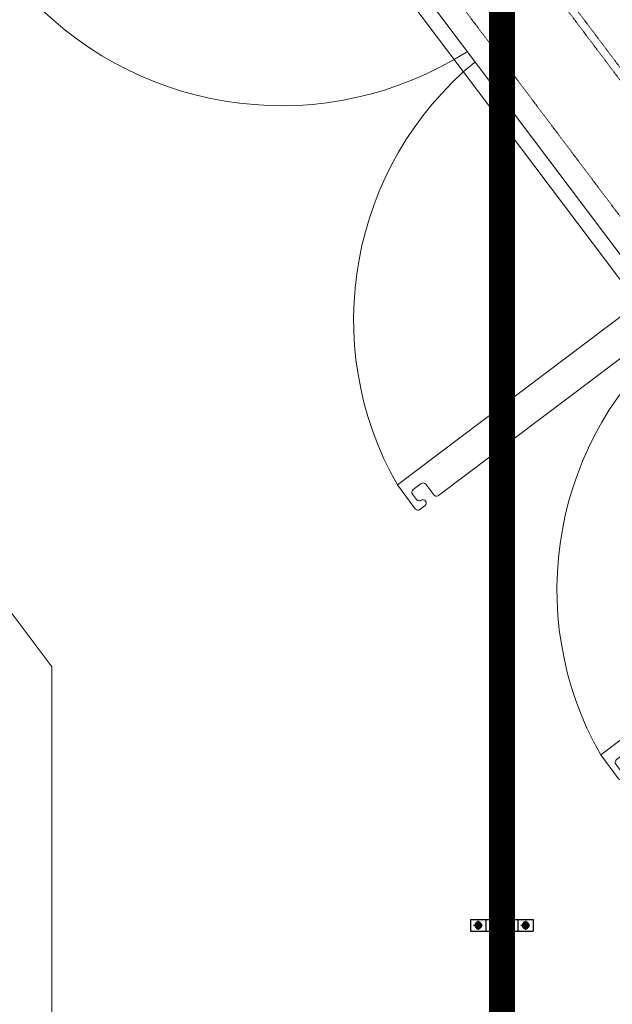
# Model space of a CAD drawing. Header units: millimetres. Extents: x 103872 to 294171, y 5570 to 32737.
# Tile 51 of 117: x 107571 to 108348, y 17221 to 18511. Entities that reach past the tile are written whole.
import ezdxf
from ezdxf.lldxf.tags import DXFTag

# ---------------------------------------------------------------- set-up
doc = ezdxf.new("R2010")
doc.units = ezdxf.units.MM
doc.header["$LTSCALE"] = 2.5
for name, pattern in [('( Hidden )', [0.375, 0.25, -0.125]), ('CENTER', [50.8, 31.75, -6.35, 6.35, -6.35]), ('DASHED', [19.05, 12.7, -6.35]), ('HIDDEN', [0.375, 0.25, -0.125]), ('HIDDENX2', [19.05, 12.7, -6.35])]:
    doc.linetypes.add(name, pattern=pattern)
for name, color, linetype, lineweight in [('Dimension', 40, 'Continuous', 0), ('FURNITURES', 30, 'Continuous', 15), ('HATCH MEDIUM', 251, 'Continuous', 5), ('K Equipment', 30, 'Continuous', 9), ('K Equipment UC', 251, 'Continuous', 5), ('P-PDMWS_PEN-184', 184, 'Continuous', 25)]:
    doc.layers.add(name, color=color, linetype=linetype, lineweight=lineweight)
doc.layers.add('P_SUPPORT', color=7, linetype='Continuous')
tags = doc.linetypes.add('DOT2', pattern=[3.175, 0, -3.175]).pattern_tags.tags
tags[6:7] = [DXFTag(74, 4), DXFTag(75, 0), DXFTag(340, '0'), DXFTag(46, 1.0), DXFTag(50, 0.0), DXFTag(44, 0.0), DXFTag(45, 0.0)]
tags[4:5] = [DXFTag(74, 4), DXFTag(75, 0), DXFTag(340, '0'), DXFTag(46, 1.0), DXFTag(50, 0.0), DXFTag(44, 0.0), DXFTag(45, 0.0)]

# ---------------------------------------------------------------- blocks, each defined once
blk = doc.blocks.new('*X3')
at = {"color": 0}
for p, q in [((-2009.81, 605.07), (-2007.35, 607.53)), ((-2009.81, 605.25), (-2007.52, 607.53)), ((-2009.81, 605.43), (-2007.7, 607.53)), ((-2009.81, 605.6), (-2007.88, 607.53)), ((-2009.81, 605.78), (-2008.05, 607.53)), ((-2009.81, 605.96), (-2008.23, 607.53)), ((-2009.81, 606.13), (-2008.41, 607.53)), ((-2009.81, 606.31), (-2008.59, 607.53)), ((-2009.81, 606.49), (-2008.76, 607.53)), ((-2009.81, 606.66), (-2008.94, 607.53)), ((-2009.81, 606.84), (-2009.12, 607.53)), ((-2009.81, 607.02), (-2009.29, 607.53)), ((-2009.81, 607.19), (-2009.47, 607.53)), ((-2009.81, 607.37), (-2009.65, 607.53)), ((-2009.81, 604.89), (-2007.27, 607.44)), ((-2009.81, 604.72), (-2007.27, 607.26)), ((-2009.81, 604.54), (-2007.27, 607.08)), ((-2009.81, 604.36), (-2007.27, 606.9)), ((-2009.81, 604.19), (-2007.27, 606.73)), ((-2009.81, 604.01), (-2007.27, 606.55)), ((-2009.81, 603.83), (-2007.27, 606.37)), ((-2009.81, 603.66), (-2007.27, 606.2)), ((-2009.81, 603.48), (-2007.27, 606.02)), ((-2009.66, 603.45), (-2007.27, 605.84)), ((-2009.49, 603.45), (-2007.27, 605.67)), ((-2009.31, 603.45), (-2007.27, 605.49)), ((-2009.13, 603.45), (-2007.27, 605.31)), ((-2008.96, 603.45), (-2007.27, 605.14)), ((-2008.78, 603.45), (-2007.27, 604.96)), ((-2008.6, 603.45), (-2007.27, 604.78)), ((-2008.42, 603.45), (-2007.27, 604.61)), ((-2008.25, 603.45), (-2007.27, 604.43)), ((-2008.07, 603.45), (-2007.27, 604.25)), ((-2007.89, 603.45), (-2007.27, 604.08)), ((-2007.72, 603.45), (-2007.27, 603.9)), ((-2007.54, 603.45), (-2007.27, 603.72)), ((-2007.36, 603.45), (-2007.27, 603.55))]:
    blk.add_line(p, q, dxfattribs=at)
blk = doc.blocks.new('A$C190E2C75')
at = {"linetype": 'HIDDEN'}
h = blk.add_hatch(dxfattribs=at)
h.set_pattern_fill('DOTS', color=8, scale=10, angle=360, style=0)
h.set_pattern_definition([(360, (155757.053, -9081.597), (7.9375, 15.875), [0, -15.875])])
h.paths.add_polyline_path([(23.6, 535), (23.6, 270.4), (756.4, 270.4), (756.4, 535)])
h = blk.add_hatch(dxfattribs=at)
h.set_pattern_fill('ANSI31', color=8, scale=2, angle=180, style=0)
h.paths.add_polyline_path([(480, 187.7), (516, 187.7), (516, 251.6), (480, 251.6), (264, 251.6), (264, 187.7)])
h.paths.add_polyline_path([(317.7, 199.2), (292.3, 199.2), (292.3, 240.1), (317.7, 240.1)], flags=16)
h.paths.add_polyline_path([(462.3, 240.1), (487.7, 240.1), (487.7, 199.2), (462.3, 199.2)], flags=16)
h = blk.add_hatch(dxfattribs=at)
h.set_pattern_fill('ANSI31', color=8, scale=10, angle=360, style=0)
h.set_pattern_definition([(45, (155757.053, -9081.597), (-22.45064, 22.45064), [])])
h.paths.add_polyline_path([(317.7, 240.1), (292.3, 240.1), (292.3, 199.2), (317.7, 199.2)])
at = {"color": 8, "linetype": 'HIDDEN', "ltscale": 1.5}
for p, q in [((23.6, 535), (756.4, 535)), ((23.6, 535), (23.6, 169.1)), ((756.4, 535), (756.4, 169.1)), ((23.6, 270.4), (756.4, 270.4)), ((0, 169.1), (490, 169.1)), ((490, 169.1), (780, 169.1)), ((244.6, 99.4), (240, 47.3)), ((255.4, 99.4), (260, 47.3)), ((524.6, 99.4), (520, 47.3)), ((535.4, 99.4), (540, 47.3)), ((255, 41.9), (245, 41.9)), ((525, 41.9), (535, 41.9))]:
    blk.add_line(p, q, dxfattribs=at)
for points in [[(0, 0), (780, 0), (780, 555), (0, 555)], [(292.3, 240.1), (292.3, 199.2), (317.7, 199.2), (317.7, 240.1)], [(487.7, 240.1), (487.7, 199.2), (462.3, 199.2), (462.3, 240.1)]]:
    blk.add_lwpolyline(points, close=True, dxfattribs=at)
for points in [[(480, 251.6), (264, 251.6)], [(264, 251.6), (264, 187.7), (480, 187.7)], [(480, 251.6), (516, 251.6)], [(516, 251.6), (516, 187.7), (480, 187.7)], [(10, 169.1), (10, 10), (770, 10), (770, 169.1)], [(122.5, 169.1), (122.5, 83.6)], [(129.3, 83.6), (129.3, 169.1)], [(650.7, 126), (650.7, 165.8)], [(657.5, 165.8), (657.5, 126)], [(244.6, 121.2), (244.6, 99.4), (255.4, 99.4), (255.4, 121.2)], [(535.4, 121.2), (535.4, 99.4), (524.6, 99.4), (524.6, 121.2)]]:
    blk.add_lwpolyline(points, dxfattribs=at)
for centre in [(188.9, 222.5), (591.1, 222.5)]:
    blk.add_circle(centre, 27.9, dxfattribs=at)
for centre, radius, start, end in [((188.9, 232.4), 27.9, 349.6881, 190.3119), ((591.1, 232.4), 27.9, 349.6881, 190.3119), ((250, 184.3), 63.4, 193.8721, 346.1279), ((250, 184.3), 58.4, 193.8721, 346.1279), ((530, 184.3), 63.4, 193.8721, 346.1279), ((530, 184.3), 58.4, 193.8721, 346.1279), ((654.1, 173.2), 8.1, 209.927, 330.073), ((125.9, 154.5), 3.38, 180, 0), ((654.1, 126), 10.1, 109.5208, 70.4792), ((654.1, 126), 8.1, 114.6216, 65.3784), ((654.1, 126), 3.38, 180, 0), ((125.9, 83.6), 5.88, 125.0673, 54.9327), ((125.9, 83.6), 3.38, 180, 0), ((245, 46.9), 5, 175, 270), ((255, 46.9), 5, 270, 5), ((525, 46.9), 5, 175, 270), ((535, 46.9), 5, 270, 5)]:
    blk.add_arc(centre, radius, start, end, dxfattribs=at)
at = {"color": 8, "linetype": 'HIDDEN', "xscale": -10, "yscale": 10, "zscale": 10}
for p in [(-19780.4, -5835.3), (-19610.4, -5835.3)]:
    blk.add_blockref('*X3', p, dxfattribs=at)
blk = doc.blocks.new('bc3')
blk.add_lwpolyline([(0, -550), (0, 0), (-1349.6, 0), (-1349.6, -550)], close=True)
at = {"linetype": 'DASHED', "ltscale": 0.03}
blk.add_lwpolyline([(-30.2, -50), (-30.2, -520), (-1319.4, -520), (-1319.4, -50)], close=True, dxfattribs=at)
for points in [[(-467.7, -956.5, 0.414214), (-463.4, -952.1), (-463.4, -952.4, -0.414214), (-459, -948.1), (-459, -948.1, -0.414214), (-454.7, -952.4), (-454.7, -956.5), (-454.7, -960.8, -0.414214), (-459, -965.1), (-498.1, -965.1), (-498.1, -551.2), (-454.7, -551.2), (-454.7, -930.4, -0.414214), (-459, -934.7), (-476.4, -934.7, 0.414214), (-480.7, -939.1), (-480.7, -952.1, 0.414214), (-476.4, -956.5), (-467.7, -956.5)], [(-24.7, -956.5, 0.414214), (-20.4, -952.1), (-20.4, -952.4, -0.414214), (-16, -948.1), (-16, -948.1, -0.414214), (-11.7, -952.4), (-11.7, -956.5), (-11.7, -960.8, -0.414214), (-16, -965.1), (-55.1, -965.1), (-55.1, -551.2), (-11.7, -551.2), (-11.7, -930.4, -0.414214), (-16, -934.7), (-33.4, -934.7, 0.414214), (-37.7, -939.1), (-37.7, -952.1, 0.414214), (-33.4, -956.5), (-24.7, -956.5)]]:
    blk.add_lwpolyline(points, format="xyb")
at = {"linetype": 'DOT2', "ltscale": 0.05}
for centre, radius, start, end in [((-1349.5, -514.1), 454.3, 276.8462, 355.3146), ((-442.1, -530.6), 438.1, 182.6905, 262.6562), ((0.9, -530.6), 438.1, 182.6905, 262.6562)]:
    blk.add_arc(centre, radius, start, end, dxfattribs=at)
blk = doc.blocks.new('ARCH')
at = {"layer": 'FURNITURES', "color": 8}
for p, q in [((117513.1, 17709.1), (116757.1, 18712.6)), ((116421.3, 17662.6), (116308.3, 17812.6)), ((116420.8, 14230.8), (116420.8, 17663.2))]:
    blk.add_line(p, q, dxfattribs=at)
at = {"layer": 'HATCH MEDIUM', "color": 8, "linetype": '( Hidden )'}
blk.add_lwpolyline([(116475.7, 23100, 0.012104), (116626.4, 22552.9), (116848.5, 21889.1, 0.171223), (121824.6, 15883), (122435.6, 15541.4, 0.03154), (123786.4, 14943)], format="xyb", dxfattribs=at)
at = {"layer": 'K Equipment', "color": 8, "rotation": 306.9939748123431}
blk.add_blockref('A$C190E2C75', (116941.6, 18729.3), dxfattribs=at)
at = {"layer": 'K Equipment UC', "color": 8, "linetype": 'HIDDENX2', "ltscale": 10, "rotation": 306.9939748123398}
blk.add_blockref('bc3', (117944.3, 18084.1), dxfattribs=at)

msp = doc.modelspace()

# ---------------------------------------------------------------- block references
at = {"layer": 'Dimension'}
msp.add_blockref('ARCH', (-8808, 0), dxfattribs=at)

# ---------------------------------------------------------------- next in the draw order: hatches: boundary and pattern name
at = {"layer": 'P_SUPPORT'}
h = msp.add_hatch(color=8, dxfattribs=at)
h.set_gradient(color1=(128, 128, 128), one_color=1, tint=1, name='SPHERICAL')
h.paths.add_polyline_path([(108171.8, 17328.1), (108171.8, 17324.1), (108175.8, 17324.1, 0.414214)])
h.paths.add_polyline_path([(108175.8, 17324.1), (108171.8, 17324.1), (108171.8, 17320.1, 0.414214)])
h.paths.add_polyline_path([(108171.8, 17324.1), (108167.8, 17324.1, 0.414214), (108171.8, 17320.1)])
h.paths.add_polyline_path([(108171.8, 17328.1, 0.414214), (108167.8, 17324.1), (108171.8, 17324.1)])
h = msp.add_hatch(color=8, dxfattribs=at)
h.set_gradient(color1=(128, 128, 128), one_color=1, tint=1, name='SPHERICAL')
h.paths.add_polyline_path([(108203.6, 17329.8), (108203.6, 17324.1), (108209.4, 17324.1, 0.414214)])
h.paths.add_polyline_path([(108209.4, 17324.1), (108203.6, 17324.1), (108203.6, 17318.3, 0.414214)])
h.paths.add_polyline_path([(108203.6, 17324.1), (108197.9, 17324.1, 0.414214), (108203.6, 17318.3)])
h.paths.add_polyline_path([(108203.6, 17329.8, 0.414214), (108197.9, 17324.1), (108203.6, 17324.1)])
h = msp.add_hatch(color=8, dxfattribs=at)
h.set_gradient(color1=(128, 128, 128), one_color=1, tint=1, name='SPHERICAL')
h.paths.add_polyline_path([(108233.8, 17328.1), (108233.8, 17324.1), (108237.8, 17324.1, 0.414214)])
h.paths.add_polyline_path([(108237.8, 17324.1), (108233.8, 17324.1), (108233.8, 17320.1, 0.414214)])
h.paths.add_polyline_path([(108233.8, 17324.1), (108229.8, 17324.1, 0.414214), (108233.8, 17320.1)])
h.paths.add_polyline_path([(108233.8, 17328.1, 0.414214), (108229.8, 17324.1), (108233.8, 17324.1)])

# ---------------------------------------------------------------- next in the draw order: linework, layer by layer
at = {"layer": 'P-PDMWS_PEN-184', "linetype": 'HIDDEN', "const_width": 34}
msp.add_lwpolyline([(108202.8, 8995.5), (108202.8, 24231.9)], dxfattribs=at)
at = {"layer": 'P_SUPPORT'}
for p, q in [((108161.8, 17331.6), (108243.8, 17331.6)), ((108161.8, 17331.6, 0.9), (108161.8, 17316.6, 0.9)), ((108181.8, 17331.6, -0.1), (108181.8, 17316.6, -0.1)), ((108186.8, 17331.6), (108186.8, 17316.6)), ((108218.8, 17331.6), (108218.8, 17316.6)), ((108223.8, 17331.6, -0.1), (108223.8, 17316.6, -0.1)), ((108243.8, 17331.6, 0.9), (108243.8, 17316.6, 0.9)), ((108161.8, 17316.6), (108243.8, 17316.6))]:
    msp.add_line(p, q, dxfattribs=at)
at = {"layer": 'P_SUPPORT', "color": 8, "linetype": 'CENTER', "ltscale": 0.02}
for p, q in [((108165.8, 17324.1, 0.7), (108177.8, 17324.1, 0.7)), ((108171.8, 17330.1, 0.7), (108171.8, 17318.1, 0.7)), ((108227.8, 17324.1, 0.7), (108239.8, 17324.1, 0.7)), ((108233.8, 17330.1, 0.7), (108233.8, 17318.1, 0.7))]:
    msp.add_line(p, q, dxfattribs=at)
at = {"layer": 'P_SUPPORT', "elevation": 0.7}
for points in [[(108169.5, 17328.1), (108167.2, 17324.1), (108169.5, 17320.1), (108174.1, 17320.1), (108176.4, 17324.1), (108174.1, 17328.1)], [(108231.5, 17328.1), (108229.2, 17324.1), (108231.5, 17320.1), (108236.1, 17320.1), (108238.4, 17324.1), (108236.1, 17328.1)]]:
    msp.add_lwpolyline(points, close=True, dxfattribs=at)
at = {"layer": 'P_SUPPORT'}
msp.add_lwpolyline([(108200.3, 17329.8), (108197, 17324.1), (108200.3, 17318.3), (108207, 17318.3), (108210.3, 17324.1), (108207, 17329.8)], close=True, dxfattribs=at)
for centre, radius in [((108171.8, 17324.1, 0.7), 4), ((108203.6, 17324.1), 5.75), ((108233.8, 17324.1, 0.7), 4)]:
    msp.add_circle(centre, radius, dxfattribs=at)

doc.saveas('drawing.dxf')
